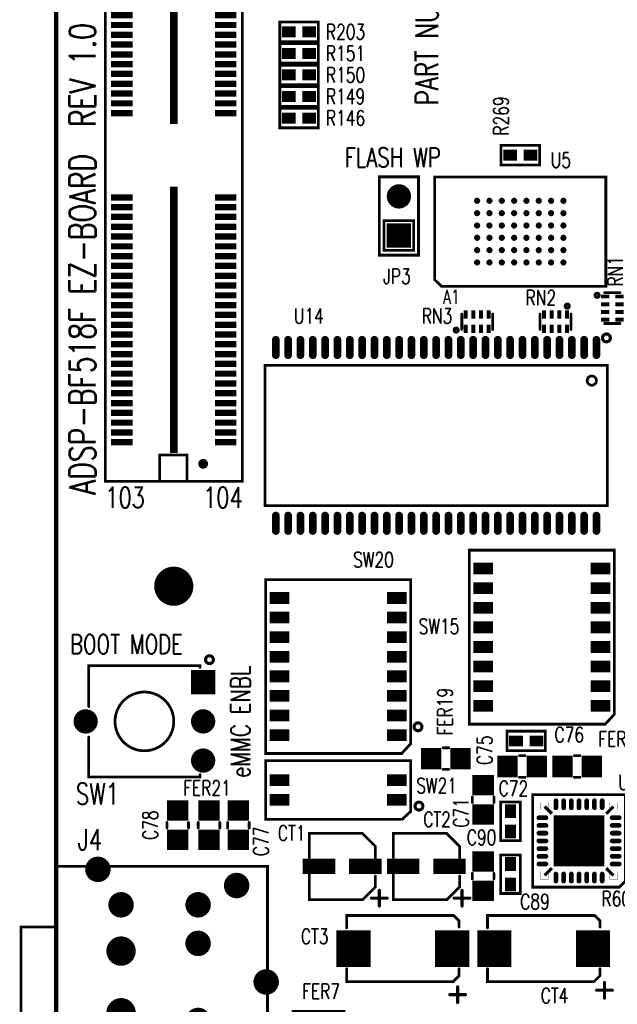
# Model space of a CAD drawing. Extents: x -3908 to 11948, y -2965 to 7442.
# Tile 4 of 42: x -294 to 1233, y 1133 to 3646. Entities that reach past the tile are written whole.
import ezdxf
from ezdxf.enums import TextEntityAlignment as Align

# ---------------------------------------------------------------- set-up
doc = ezdxf.new("R2010")
doc.units = 0
doc.header["$MEASUREMENT"] = 0
for name, pattern in [('TRMIDX_29', [2, 1, 1]), ('TRMIDX_30', [2, 1, 1]), ('TRMIDX_31', [2, 1, 1]), ('TRMIDX_32', [2, 1, 1])]:
    doc.linetypes.add(name, pattern=pattern)
doc.layers.get('0').update_dxf_attribs({"linetype": 'CONTINUOUS'})
for name, color, linetype in [('2D_LINE_26', 7, 'CONTINUOUS'), ('BOARD_OUTLINE_00', 7, 'CONTINUOUS'), ('PADS_TOP', 9, 'CONTINUOUS'), ('PADS_XR_27', 7, 'CONTINUOUS'), ('PART_NAME_01', 7, 'CONTINUOUS'), ('PART_TOP_2DLINE_00', 7, 'CONTINUOUS'), ('PART_TOP_2DLINE_01', 7, 'CONTINUOUS'), ('PART_TOP_COPPER_01', 7, 'CONTINUOUS'), ('TEXT_26', 7, 'CONTINUOUS')]:
    doc.layers.add(name, color=color, linetype=linetype)
doc.styles.add('W5', font='simplex', dxfattribs={"width": 0.75})
doc.styles.add('W7', font='simplex', dxfattribs={"width": 0.75})
doc.styles.add('W8', font='simplex', dxfattribs={"width": 0.75})

# ---------------------------------------------------------------- blocks, each defined once
blk = doc.blocks.new('BOARD_167')
at = {"layer": 'BOARD_OUTLINE_00', "const_width": 11.1}
blk.add_lwpolyline([(0, 165), (0, 7495), (5000, 7495), (5000, 165)], close=True, dxfattribs=at)
blk = doc.blocks.new('SMOOTH_8')
at = {"const_width": 4}
blk.add_lwpolyline([(-2, 0, 1), (2, 0, 1)], format="xyb", close=True, dxfattribs=at)
blk = doc.blocks.new('DRAWING_231')
at = {"layer": '2D_LINE_26', "const_width": 8}
for points in [[(0, 0), (-20, 0)], [(0, 0), (0, 20)], [(0, 0), (0, -20)], [(0, 0), (20, 0)]]:
    blk.add_lwpolyline(points, dxfattribs=at)
at = {"layer": '2D_LINE_26'}
for p in [(-20, 0), (0, 20), (0, 0), (0, 0), (0, 0), (0, 0), (20, 0), (0, -20)]:
    blk.add_blockref('SMOOTH_8', p, dxfattribs=at)
blk = doc.blocks.new('DRAWING_236')
at = {"layer": '2D_LINE_26', "const_width": 8}
blk.add_lwpolyline([(10, 0, 1), (-10, 0, 1)], format="xyb", close=True, dxfattribs=at)
blk = doc.blocks.new('DRAWING_246')
at = {"layer": '2D_LINE_26', "const_width": 8}
blk.add_lwpolyline([(10, 0, 1), (-10, 0, 1)], format="xyb", close=True, dxfattribs=at)
blk = doc.blocks.new('DRAWING_252')
at = {"layer": '2D_LINE_26', "const_width": 8}
blk.add_lwpolyline([(10, 0, 1), (-10, 0, 1)], format="xyb", close=True, dxfattribs=at)
blk = doc.blocks.new('DRAWING_254')
at = {"layer": '2D_LINE_26', "const_width": 8}
for points in [[(0, 0), (-20, 0)], [(0, 0), (0, 20)], [(0, 0), (0, -20)], [(0, 0), (20, 0)]]:
    blk.add_lwpolyline(points, dxfattribs=at)
at = {"layer": '2D_LINE_26'}
for p in [(-20, 0), (0, 20), (0, 0), (0, 0), (0, 0), (0, 0), (20, 0), (0, -20)]:
    blk.add_blockref('SMOOTH_8', p, dxfattribs=at)
blk = doc.blocks.new('DRAWING_255')
at = {"layer": '2D_LINE_26', "const_width": 8}
for points in [[(0, 0), (-20, 0)], [(0, 0), (0, 20)], [(0, 0), (0, -20)], [(0, 0), (20, 0)]]:
    blk.add_lwpolyline(points, dxfattribs=at)
at = {"layer": '2D_LINE_26'}
for p in [(-20, 0), (0, 20), (0, 0), (0, 0), (0, 0), (0, 0), (20, 0), (0, -20)]:
    blk.add_blockref('SMOOTH_8', p, dxfattribs=at)
blk = doc.blocks.new('DRAWING_256')
at = {"layer": '2D_LINE_26', "const_width": 8}
for points in [[(0, 0), (-20, 0)], [(0, 0), (0, 20)], [(0, 0), (0, -20)], [(0, 0), (20, 0)]]:
    blk.add_lwpolyline(points, dxfattribs=at)
at = {"layer": '2D_LINE_26'}
for p in [(-20, 0), (0, 20), (0, 0), (0, 0), (0, 0), (0, 0), (20, 0), (0, -20)]:
    blk.add_blockref('SMOOTH_8', p, dxfattribs=at)
blk = doc.blocks.new('DRAWING_426')
at = {"layer": '2D_LINE_26', "const_width": 8}
blk.add_lwpolyline([(-5, 0, 1), (5, 0, 1)], format="xyb", close=True, dxfattribs=at)
blk = doc.blocks.new('DRAWING_427')
at = {"layer": '2D_LINE_26', "const_width": 8}
blk.add_lwpolyline([(-5, 0, 1), (5, 0, 1)], format="xyb", close=True, dxfattribs=at)
blk = doc.blocks.new('DRAWING_428')
at = {"layer": '2D_LINE_26', "const_width": 8}
blk.add_lwpolyline([(-5, 0, 1), (5, 0, 1)], format="xyb", close=True, dxfattribs=at)
blk = doc.blocks.new('DRAWING_467')
at = {"layer": '2D_LINE_26', "const_width": 8}
blk.add_lwpolyline([(10, 0, 1), (-10, 0, 1)], format="xyb", close=True, dxfattribs=at)
blk = doc.blocks.new('PAD_6')
at = {"const_width": 50}
blk.add_lwpolyline([(0, -25, 1), (0, 25, 1)], format="xyb", close=True, dxfattribs=at)
blk = doc.blocks.new('STK_TOP_26')
at = {"layer": 'PADS_TOP'}
blk.add_blockref('PAD_6', (0, 0), dxfattribs=at)
blk = doc.blocks.new('SYM_TOP_10')
blk.add_blockref('STK_TOP_26', (0, 0))
blk = doc.blocks.new('PART_TOP_10')
blk.add_blockref('SYM_TOP_10', (0, 0))
blk = doc.blocks.new('SMOOTH_7')
at = {"const_width": 3.5}
blk.add_lwpolyline([(-1.75, 0, 1), (1.75, 0, 1)], format="xyb", close=True, dxfattribs=at)
blk = doc.blocks.new('PART_BODY_TOP_314')
at = {"layer": 'PART_TOP_2DLINE_01', "const_width": 7}
for points in [[(-22, 85), (-51, 85), (-84.5, 51.5), (-84.5, -84), (-23, -84)], [(21, -84), (85, -84), (85, 52.5), (52.5, 85), (25, 85)]]:
    blk.add_lwpolyline(points, dxfattribs=at)
at = {"layer": 'PART_TOP_2DLINE_01'}
for p in [(-51, 85), (-22, 85), (25, 85), (52.5, 85), (-84.5, 51.5), (85, 52.5), (-84.5, -84), (-23, -84), (21, -84), (85, -84)]:
    blk.add_blockref('SMOOTH_7', p, dxfattribs=at)
blk = doc.blocks.new('PAD_22')
at = {"const_width": 39}
blk.add_lwpolyline([(-41.5, 0), (41.5, 0)], dxfattribs=at)
blk = doc.blocks.new('STK_TOP_59')
at = {"layer": 'PADS_TOP', "rotation": 90}
blk.add_blockref('PAD_22', (0, 0), dxfattribs=at)
blk = doc.blocks.new('SYM_TOP_40')
for name, p in [('STK_TOP_59', (0, 59.1)), ('PART_BODY_TOP_314', (0, 0)), ('STK_TOP_59', (0, -59.1))]:
    blk.add_blockref(name, p)
blk = doc.blocks.new('PART_TOP_20')
blk.add_blockref('SYM_TOP_40', (0, 0))
at = {"layer": 'PART_NAME_01', "style": 'W5', "width": 0.75}
blk.add_text('CT1', height=38.5, rotation=90, dxfattribs=at).set_placement((-85, -128.8), align=Align.MIDDLE_CENTER)
blk = doc.blocks.new('PART_TOP_21')
blk.add_blockref('SYM_TOP_40', (0, 0))
at = {"layer": 'PART_NAME_01', "style": 'W5', "width": 0.75}
blk.add_text('CT2', height=38.5, rotation=90, dxfattribs=at).set_placement((-120, 27.5), align=Align.MIDDLE_CENTER)
blk = doc.blocks.new('PART_BODY_TOP_319')
at = {"layer": 'PART_TOP_2DLINE_00', "const_width": 7}
for points in [[(-55.1, 143.7), (-70.9, 143.7), (-84.6, 129.9), (-84.6, -143.7), (-53.1, -143.7)], [(51.2, -143.7), (84.6, -143.7), (84.6, 128), (68.9, 143.7), (51.2, 143.7)]]:
    blk.add_lwpolyline(points, dxfattribs=at)
at = {"layer": 'PART_TOP_2DLINE_00'}
for p in [(-84.6, 129.9), (-70.9, 143.7), (-55.1, 143.7), (51.2, 143.7), (68.9, 143.7), (84.6, 128), (-84.6, -143.7), (-53.1, -143.7), (51.2, -143.7), (84.6, -143.7)]:
    blk.add_blockref('SMOOTH_7', p, dxfattribs=at)
blk = doc.blocks.new('PAD_24')
at = {"const_width": 87}
blk.add_lwpolyline([(-47, 0), (47, 0)], dxfattribs=at)
blk = doc.blocks.new('STK_TOP_64')
at = {"layer": 'PADS_TOP'}
blk.add_blockref('PAD_24', (0, 0), dxfattribs=at)
blk = doc.blocks.new('SYM_TOP_45')
for name, p in [('STK_TOP_64', (0, 126)), ('PART_BODY_TOP_319', (0, 0)), ('STK_TOP_64', (0, -126))]:
    blk.add_blockref(name, p)
blk = doc.blocks.new('PART_TOP_22')
blk.add_blockref('SYM_TOP_45', (0, 0))
at = {"layer": 'PART_NAME_01', "style": 'W5', "width": 0.75}
blk.add_text('CT3', height=38.5, rotation=90, dxfattribs=at).set_placement((-31.2, -225), align=Align.MIDDLE_CENTER)
blk = doc.blocks.new('PART_TOP_23')
blk.add_blockref('SYM_TOP_45', (0, 0))
at = {"layer": 'PART_NAME_01', "style": 'W5', "width": 0.75}
blk.add_text('CT4', height=38.5, rotation=90, dxfattribs=at).set_placement((120, 27.5), align=Align.MIDDLE_CENTER)
blk = doc.blocks.new('PART_BODY_TOP_320')
at = {"layer": 'PART_TOP_2DLINE_01', "const_width": 7}
for points in [[(-50, 50), (150, 50), (150, -50), (-50, -50)], [(-38, 38), (38, 38), (38, -38), (-38, -38)]]:
    blk.add_lwpolyline(points, close=True, dxfattribs=at)
at = {"layer": 'PART_TOP_2DLINE_01'}
for p in [(-50, 50), (150, 50), (-38, 38), (38, 38), (-50, -50), (-38, -38), (38, -38), (150, -50)]:
    blk.add_blockref('SMOOTH_7', p, dxfattribs=at)
blk = doc.blocks.new('PAD_26')
at = {"const_width": 62}
blk.add_lwpolyline([(-31, 0), (31, 0)], dxfattribs=at)
blk = doc.blocks.new('STK_TOP_43')
at = {"layer": 'PADS_TOP'}
blk.add_blockref('PAD_26', (0, 0), dxfattribs=at)
blk = doc.blocks.new('PAD_25')
at = {"const_width": 31}
blk.add_lwpolyline([(0, -15.5, 1), (0, 15.5, 1)], format="xyb", close=True, dxfattribs=at)
blk = doc.blocks.new('STK_TOP_42')
at = {"layer": 'PADS_TOP'}
blk.add_blockref('PAD_25', (0, 0), dxfattribs=at)
blk = doc.blocks.new('SYM_TOP_46')
for name, p in [('PART_BODY_TOP_320', (0, 0)), ('STK_TOP_43', (0, 0)), ('STK_TOP_42', (100, 0))]:
    blk.add_blockref(name, p)
blk = doc.blocks.new('PART_TOP_32')
blk.add_blockref('SYM_TOP_46', (0, 0))
at = {"layer": 'PART_NAME_01', "style": 'W5', "width": 0.75}
blk.add_text('JP3', height=38.5, rotation=270, dxfattribs=at).set_placement((-103.8, 5), align=Align.MIDDLE_CENTER)
blk = doc.blocks.new('PART_BODY_TOP_279')
at = {"layer": 'PART_TOP_2DLINE_00', "const_width": 7}
for points in [[(-833, 175), (832, 175), (832, -175), (-833, -175)], [(-755, 110), (-833, 110), (-833, 40), (-755, 40)], [(832, 34), (765, 34), (765, -36), (832, -36)]]:
    blk.add_lwpolyline(points, close=True, dxfattribs=at)
blk.add_lwpolyline([(-735, -185), (-745, -205), (-725, -205), (-735, -185)], dxfattribs=at)
at = {"layer": 'PART_TOP_2DLINE_00'}
for p in [(-833, 175), (832, 175), (-833, 110), (-755, 110), (-833, 40), (-755, 40), (765, 34), (832, 34), (765, -36), (832, -36), (-833, -175), (832, -175), (-735, -185), (-735, -185), (-745, -205), (-725, -205)]:
    blk.add_blockref('SMOOTH_7', p, dxfattribs=at)
blk = doc.blocks.new('PAD_37')
at = {"const_width": 16}
blk.add_lwpolyline([(-27.5, 0), (27.5, 0)], dxfattribs=at)
blk = doc.blocks.new('STK_TOP_8')
at = {"layer": 'PADS_TOP', "rotation": 90}
blk.add_blockref('PAD_37', (0, 0), dxfattribs=at)
blk = doc.blocks.new('PAD_39')
at = {"const_width": 20}
blk.add_lwpolyline([(-340, 0), (340, 0)], dxfattribs=at)
blk = doc.blocks.new('STK_TOP_9')
at = {"layer": 'PADS_TOP'}
blk.add_blockref('PAD_39', (0, 0), dxfattribs=at)
blk = doc.blocks.new('PAD_40')
at = {"const_width": 12.5}
blk.add_lwpolyline([(0, -6.25, 1), (0, 6.25, 1)], format="xyb", close=True, dxfattribs=at)
blk = doc.blocks.new('STK_TOP_10')
at = {"layer": 'PADS_TOP'}
blk.add_blockref('PAD_40', (0, 0), dxfattribs=at)
blk = doc.blocks.new('SYM_TOP_5')
for name, p in [('PART_BODY_TOP_279', (0, 0)), ('STK_TOP_8', (-732.5, 132.5)), ('STK_TOP_8', (-707.5, 132.5)), ('STK_TOP_8', (-682.5, 132.5)), ('STK_TOP_8', (-657.5, 132.5)), ('STK_TOP_8', (-632.5, 132.5)), ('STK_TOP_8', (-607.5, 132.5)), ('STK_TOP_8', (-582.5, 132.5)), ('STK_TOP_8', (-557.5, 132.5)), ('STK_TOP_8', (-532.5, 132.5)), ('STK_TOP_8', (-507.5, 132.5)), ('STK_TOP_8', (-482.5, 132.5)), ('STK_TOP_8', (-457.5, 132.5)), ('STK_TOP_8', (-432.5, 132.5)), ('STK_TOP_8', (-407.5, 132.5)), ('STK_TOP_8', (-382.5, 132.5)), ('STK_TOP_8', (-357.5, 132.5)), ('STK_TOP_8', (-332.5, 132.5)), ('STK_TOP_8', (-307.5, 132.5)), ('STK_TOP_8', (-282.5, 132.5)), ('STK_TOP_8', (-257.5, 132.5)), ('STK_TOP_8', (-232.5, 132.5)), ('STK_TOP_8', (-207.5, 132.5)), ('STK_TOP_8', (-182.5, 132.5)), ('STK_TOP_8', (-157.5, 132.5)), ('STK_TOP_8', (-132.5, 132.5)), ('STK_TOP_8', (-107.5, 132.5)), ('STK_TOP_8', (107.5, 132.5)), ('STK_TOP_8', (132.5, 132.5)), ('STK_TOP_8', (157.5, 132.5)), ('STK_TOP_8', (182.5, 132.5)), ('STK_TOP_8', (207.5, 132.5)), ('STK_TOP_8', (232.5, 132.5)), ('STK_TOP_8', (257.5, 132.5)), ('STK_TOP_8', (282.5, 132.5)), ('STK_TOP_8', (307.5, 132.5)), ('STK_TOP_8', (332.5, 132.5)), ('STK_TOP_8', (357.5, 132.5)), ('STK_TOP_8', (382.5, 132.5)), ('STK_TOP_8', (407.5, 132.5)), ('STK_TOP_8', (432.5, 132.5)), ('STK_TOP_8', (457.5, 132.5)), ('STK_TOP_8', (482.5, 132.5)), ('STK_TOP_8', (507.5, 132.5)), ('STK_TOP_8', (532.5, 132.5)), ('STK_TOP_8', (557.5, 132.5)), ('STK_TOP_8', (582.5, 132.5)), ('STK_TOP_8', (607.5, 132.5)), ('STK_TOP_8', (632.5, 132.5)), ('STK_TOP_8', (657.5, 132.5)), ('STK_TOP_8', (682.5, 132.5)), ('STK_TOP_8', (707.5, 132.5)), ('STK_TOP_8', (732.5, 132.5)), ('STK_TOP_10', (-787.5, 75)), ('STK_TOP_10', (787.5, 75)), ('STK_TOP_9', (-420, 0)), ('STK_TOP_9', (420, 0)), ('STK_TOP_8', (-732.5, -132.5)), ('STK_TOP_8', (-707.5, -132.5)), ('STK_TOP_8', (-682.5, -132.5)), ('STK_TOP_8', (-657.5, -132.5)), ('STK_TOP_8', (-632.5, -132.5)), ('STK_TOP_8', (-607.5, -132.5)), ('STK_TOP_8', (-582.5, -132.5)), ('STK_TOP_8', (-557.5, -132.5)), ('STK_TOP_8', (-532.5, -132.5)), ('STK_TOP_8', (-507.5, -132.5)), ('STK_TOP_8', (-482.5, -132.5)), ('STK_TOP_8', (-457.5, -132.5)), ('STK_TOP_8', (-432.5, -132.5)), ('STK_TOP_8', (-407.5, -132.5)), ('STK_TOP_8', (-382.5, -132.5)), ('STK_TOP_8', (-357.5, -132.5)), ('STK_TOP_8', (-332.5, -132.5)), ('STK_TOP_8', (-307.5, -132.5)), ('STK_TOP_8', (-282.5, -132.5)), ('STK_TOP_8', (-257.5, -132.5)), ('STK_TOP_8', (-232.5, -132.5)), ('STK_TOP_8', (-207.5, -132.5)), ('STK_TOP_8', (-182.5, -132.5)), ('STK_TOP_8', (-157.5, -132.5)), ('STK_TOP_8', (-132.5, -132.5)), ('STK_TOP_8', (-107.5, -132.5)), ('STK_TOP_8', (107.5, -132.5)), ('STK_TOP_8', (132.5, -132.5)), ('STK_TOP_8', (157.5, -132.5)), ('STK_TOP_8', (182.5, -132.5)), ('STK_TOP_8', (207.5, -132.5)), ('STK_TOP_8', (232.5, -132.5)), ('STK_TOP_8', (257.5, -132.5)), ('STK_TOP_8', (282.5, -132.5)), ('STK_TOP_8', (307.5, -132.5)), ('STK_TOP_8', (332.5, -132.5)), ('STK_TOP_8', (357.5, -132.5)), ('STK_TOP_8', (382.5, -132.5)), ('STK_TOP_8', (407.5, -132.5)), ('STK_TOP_8', (432.5, -132.5)), ('STK_TOP_8', (457.5, -132.5)), ('STK_TOP_8', (482.5, -132.5)), ('STK_TOP_8', (507.5, -132.5)), ('STK_TOP_8', (532.5, -132.5)), ('STK_TOP_8', (557.5, -132.5)), ('STK_TOP_8', (582.5, -132.5)), ('STK_TOP_8', (607.5, -132.5)), ('STK_TOP_8', (632.5, -132.5)), ('STK_TOP_8', (657.5, -132.5)), ('STK_TOP_8', (682.5, -132.5)), ('STK_TOP_8', (707.5, -132.5)), ('STK_TOP_8', (732.5, -132.5))]:
    blk.add_blockref(name, p)
blk = doc.blocks.new('PART_TOP_36')
blk.add_blockref('SYM_TOP_5', (0, 0))
at = {"layer": 'PART_NAME_01', "style": 'W7', "width": 0.75}
blk.add_text('J1', height=53.9, rotation=90, dxfattribs=at).set_placement((-847.5, 206.25))
blk = doc.blocks.new('PART_BODY_TOP_281')
at = {"layer": 'PART_TOP_2DLINE_01', "const_width": 7}
blk.add_lwpolyline([(0, 295.3), (539.4, 295.3), (539.4, -295.3), (0, -295.3)], close=True, dxfattribs=at)
blk.add_lwpolyline([(0, 140), (-90, 140), (-90, -140), (0, -140)], dxfattribs=at)
at = {"layer": 'PART_TOP_2DLINE_01'}
for p in [(0, 295.3), (539.4, 295.3), (-90, 140), (0, 140), (-90, -140), (0, -140), (0, -295.3), (539.4, -295.3)]:
    blk.add_blockref('SMOOTH_7', p, dxfattribs=at)
blk = doc.blocks.new('PAD_47')
at = {"const_width": 32.5}
blk.add_lwpolyline([(0, -16.25, 1), (0, 16.25, 1)], format="xyb", close=True, dxfattribs=at)
blk = doc.blocks.new('STK_TOP_18')
at = {"layer": 'PADS_TOP'}
blk.add_blockref('PAD_47', (0, 0), dxfattribs=at)
blk = doc.blocks.new('PAD_29')
at = {"const_width": 37.5}
blk.add_lwpolyline([(0, -18.75, 1), (0, 18.75, 1)], format="xyb", close=True, dxfattribs=at)
blk = doc.blocks.new('STK_TOP_19')
at = {"layer": 'PADS_TOP'}
blk.add_blockref('PAD_29', (0, 0), dxfattribs=at)
blk = doc.blocks.new('SYM_TOP_7')
for name, p in [('STK_TOP_18', (106.3, 287.4)), ('PART_BODY_TOP_281', (0, 0)), ('STK_TOP_18', (460.6, 246.1)), ('STK_TOP_18', (165.4, 196.9)), ('STK_TOP_18', (362.2, 196.9)), ('STK_TOP_18', (362.2, 98.4)), ('STK_TOP_19', (165.4, 78.7)), ('STK_TOP_18', (536, 0)), ('STK_TOP_19', (165.4, -78.7)), ('STK_TOP_18', (362.2, -98.4)), ('STK_TOP_18', (165.4, -196.9)), ('STK_TOP_18', (362.2, -196.9)), ('STK_TOP_18', (460.6, -246.1)), ('STK_TOP_18', (106.3, -287.4))]:
    blk.add_blockref(name, p)
blk = doc.blocks.new('PART_TOP_41')
blk.add_blockref('SYM_TOP_7', (0, 0))
at = {"layer": 'PART_NAME_01', "style": 'W7', "width": 0.75}
blk.add_text('J4', height=53.9, dxfattribs=at).set_placement((55, 336.25))
blk = doc.blocks.new('PART_BODY_TOP_345')
at = {"layer": 'PART_TOP_2DLINE_01', "const_width": 7}
blk.add_lwpolyline([(-437, -179.1), (437, -179.1), (437, 179.1), (-437, 179.1)], close=True, dxfattribs=at)
blk.add_lwpolyline([(-385.8, -139.8, 1), (-409.4, -139.8, 1)], format="xyb", close=True, dxfattribs=at)
at = {"layer": 'PART_TOP_2DLINE_01'}
for p in [(-437, 179.1), (437, 179.1), (-437, -179.1), (437, -179.1)]:
    blk.add_blockref('SMOOTH_7', p, dxfattribs=at)
blk = doc.blocks.new('PAD_67')
at = {"const_width": 9.84}
blk.add_lwpolyline([(-19.7, -4.9), (19.7, -4.9, 1), (19.7, 4.9), (-19.7, 4.9, 1)], format="xyb", close=True, dxfattribs=at)
blk = doc.blocks.new('STK_TOP_101')
at = {"layer": 'PADS_TOP', "rotation": 90}
blk.add_blockref('PAD_67', (0, 0), dxfattribs=at)
at = {"layer": 'PADS_XR_27', "rotation": 90}
blk.add_blockref('PAD_67', (0, 0), dxfattribs=at)
blk = doc.blocks.new('SYM_TOP_71')
for name, p in [('STK_TOP_101', (-409.4, 224.4)), ('STK_TOP_101', (-378, 224.4)), ('STK_TOP_101', (-346.5, 224.4)), ('STK_TOP_101', (-315, 224.4)), ('STK_TOP_101', (-283.5, 224.4)), ('STK_TOP_101', (-252, 224.4)), ('STK_TOP_101', (-220.5, 224.4)), ('STK_TOP_101', (-189, 224.4)), ('STK_TOP_101', (-157.5, 224.4)), ('STK_TOP_101', (-126, 224.4)), ('STK_TOP_101', (-94.5, 224.4)), ('STK_TOP_101', (-63, 224.4)), ('STK_TOP_101', (-31.5, 224.4)), ('STK_TOP_101', (0, 224.4)), ('STK_TOP_101', (31.5, 224.4)), ('STK_TOP_101', (63, 224.4)), ('STK_TOP_101', (94.5, 224.4)), ('STK_TOP_101', (126, 224.4)), ('STK_TOP_101', (157.5, 224.4)), ('STK_TOP_101', (189, 224.4)), ('STK_TOP_101', (220.5, 224.4)), ('STK_TOP_101', (252, 224.4)), ('STK_TOP_101', (283.5, 224.4)), ('STK_TOP_101', (315, 224.4)), ('STK_TOP_101', (346.5, 224.4)), ('STK_TOP_101', (378, 224.4)), ('STK_TOP_101', (409.4, 224.4)), ('PART_BODY_TOP_345', (0, 0)), ('STK_TOP_101', (-409.4, -224.4)), ('STK_TOP_101', (-378, -224.4)), ('STK_TOP_101', (-346.5, -224.4)), ('STK_TOP_101', (-315, -224.4)), ('STK_TOP_101', (-283.5, -224.4)), ('STK_TOP_101', (-252, -224.4)), ('STK_TOP_101', (-220.5, -224.4)), ('STK_TOP_101', (-189, -224.4)), ('STK_TOP_101', (-157.5, -224.4)), ('STK_TOP_101', (-126, -224.4)), ('STK_TOP_101', (-94.5, -224.4)), ('STK_TOP_101', (-63, -224.4)), ('STK_TOP_101', (-31.5, -224.4)), ('STK_TOP_101', (0, -224.4)), ('STK_TOP_101', (31.5, -224.4)), ('STK_TOP_101', (63, -224.4)), ('STK_TOP_101', (94.5, -224.4)), ('STK_TOP_101', (126, -224.4)), ('STK_TOP_101', (157.5, -224.4)), ('STK_TOP_101', (189, -224.4)), ('STK_TOP_101', (220.5, -224.4)), ('STK_TOP_101', (252, -224.4)), ('STK_TOP_101', (283.5, -224.4)), ('STK_TOP_101', (315, -224.4)), ('STK_TOP_101', (346.5, -224.4)), ('STK_TOP_101', (378, -224.4)), ('STK_TOP_101', (409.4, -224.4))]:
    blk.add_blockref(name, p)
blk = doc.blocks.new('PART_TOP_60')
blk.add_blockref('SYM_TOP_71', (0, 0))
at = {"layer": 'PART_NAME_01', "style": 'W5', "width": 0.75}
blk.add_text('U14', height=38.5, rotation=180, dxfattribs=at).set_placement((325, -305), align=Align.MIDDLE_CENTER)
blk = doc.blocks.new('PART_BODY_TOP_385')
at = {"layer": 'PART_TOP_2DLINE_00', "const_width": 7}
blk.add_lwpolyline([(-139.8, -218.5), (-139.8, 200.8), (-122.8, 218.5), (139.8, 218.5), (139.8, -218.5)], close=True, dxfattribs=at)
at = {"layer": 'PART_TOP_2DLINE_00'}
for p in [(-139.8, 200.8), (-122.8, 218.5), (139.8, 218.5), (-139.8, -218.5), (139.8, -218.5)]:
    blk.add_blockref('SMOOTH_7', p, dxfattribs=at)
blk = doc.blocks.new('PAD_16')
blk.add_lwpolyline([(0, 0, 1), (0, 0, 1)], format="xyb", close=True)
blk = doc.blocks.new('STK_TOP_141')
at = {"layer": 'PADS_TOP'}
blk.add_blockref('PAD_16', (0, 0), dxfattribs=at)
blk = doc.blocks.new('PAD_97')
at = {"const_width": 7.87}
blk.add_lwpolyline([(0, -3.9, 1), (0, 3.9, 1)], format="xyb", close=True, dxfattribs=at)
blk = doc.blocks.new('STK_TOP_139')
at = {"layer": 'PADS_TOP'}
blk.add_blockref('PAD_97', (0, 0), dxfattribs=at)
blk = doc.blocks.new('SYM_TOP_111')
for name, p in [('PART_BODY_TOP_385', (0, 0)), ('STK_TOP_141', (-110.2, 173.2)), ('STK_TOP_141', (-78.7, 173.2)), ('STK_TOP_141', (78.7, 173.2)), ('STK_TOP_141', (110.2, 173.2)), ('STK_TOP_141', (-110.2, 141.7)), ('STK_TOP_141', (78.7, 141.7)), ('STK_TOP_141', (110.2, 141.7)), ('STK_TOP_139', (-78.7, 110.2)), ('STK_TOP_139', (-47.2, 110.2)), ('STK_TOP_139', (-15.7, 110.2)), ('STK_TOP_139', (15.7, 110.2)), ('STK_TOP_139', (47.2, 110.2)), ('STK_TOP_139', (78.7, 110.2)), ('STK_TOP_139', (-78.7, 78.7)), ('STK_TOP_139', (-47.2, 78.7)), ('STK_TOP_139', (-15.7, 78.7)), ('STK_TOP_139', (15.7, 78.7)), ('STK_TOP_139', (47.2, 78.7)), ('STK_TOP_139', (78.7, 78.7)), ('STK_TOP_139', (-78.7, 47.2)), ('STK_TOP_139', (-47.2, 47.2)), ('STK_TOP_139', (-15.7, 47.2)), ('STK_TOP_139', (15.7, 47.2)), ('STK_TOP_139', (47.2, 47.2)), ('STK_TOP_139', (78.7, 47.2)), ('STK_TOP_139', (-78.7, 15.7)), ('STK_TOP_139', (-47.2, 15.7)), ('STK_TOP_139', (-15.7, 15.7)), ('STK_TOP_139', (15.7, 15.7)), ('STK_TOP_139', (47.2, 15.7)), ('STK_TOP_139', (78.7, 15.7)), ('STK_TOP_139', (-78.7, -15.7)), ('STK_TOP_139', (-47.2, -15.7)), ('STK_TOP_139', (-15.7, -15.7)), ('STK_TOP_139', (15.7, -15.7)), ('STK_TOP_139', (47.2, -15.7)), ('STK_TOP_139', (78.7, -15.7)), ('STK_TOP_139', (-78.7, -47.2)), ('STK_TOP_139', (-47.2, -47.2)), ('STK_TOP_139', (-15.7, -47.2)), ('STK_TOP_139', (15.7, -47.2)), ('STK_TOP_139', (47.2, -47.2)), ('STK_TOP_139', (78.7, -47.2)), ('STK_TOP_139', (-78.7, -78.7)), ('STK_TOP_139', (-47.2, -78.7)), ('STK_TOP_139', (-15.7, -78.7)), ('STK_TOP_139', (15.7, -78.7)), ('STK_TOP_139', (47.2, -78.7)), ('STK_TOP_139', (78.7, -78.7)), ('STK_TOP_139', (-78.7, -110.2)), ('STK_TOP_139', (-47.2, -110.2)), ('STK_TOP_139', (-15.7, -110.2)), ('STK_TOP_139', (15.7, -110.2)), ('STK_TOP_139', (47.2, -110.2)), ('STK_TOP_139', (78.7, -110.2)), ('STK_TOP_141', (-110.2, -141.7)), ('STK_TOP_141', (-78.7, -141.7)), ('STK_TOP_141', (78.7, -141.7)), ('STK_TOP_141', (110.2, -141.7)), ('STK_TOP_141', (-110.2, -173.2)), ('STK_TOP_141', (-78.7, -173.2)), ('STK_TOP_141', (78.7, -173.2)), ('STK_TOP_141', (110.2, -173.2))]:
    blk.add_blockref(name, p)
blk = doc.blocks.new('PART_TOP_107')
blk.add_blockref('SYM_TOP_111', (0, 0))
at = {"layer": 'PART_NAME_01', "style": 'W5', "width": 0.75}
blk.add_text('U5', height=38.5, rotation=270, dxfattribs=at).set_placement((182.5, -103.7), align=Align.MIDDLE_CENTER)
blk = doc.blocks.new('PART_BODY_TOP_393')
at = {"layer": 'PART_TOP_2DLINE_01', "const_width": 7}
blk.add_lwpolyline([(-75, 185), (75, 185), (75, -185), (-55, -185), (-75, -163)], close=True, dxfattribs=at)
at = {"layer": 'PART_TOP_2DLINE_01'}
for p in [(-75, 185), (75, 185), (-75, -163), (-55, -185), (75, -185)]:
    blk.add_blockref('SMOOTH_7', p, dxfattribs=at)
blk = doc.blocks.new('PAD_87')
at = {"const_width": 30}
blk.add_lwpolyline([(-25, 0), (25, 0)], dxfattribs=at)
blk = doc.blocks.new('STK_TOP_145')
at = {"layer": 'PADS_TOP', "rotation": 90}
blk.add_blockref('PAD_87', (0, 0), dxfattribs=at)
blk = doc.blocks.new('SYM_TOP_119')
for name, p in [('PART_BODY_TOP_393', (0, 0)), ('STK_TOP_145', (-25, 150)), ('STK_TOP_145', (25, 150)), ('STK_TOP_145', (-25, -150)), ('STK_TOP_145', (25, -150))]:
    blk.add_blockref(name, p)
blk = doc.blocks.new('PART_TOP_111')
blk.add_blockref('SYM_TOP_119', (0, 0))
at = {"layer": 'PART_NAME_01', "style": 'W5', "width": 0.75}
blk.add_text('SW21', height=38.5, rotation=270, dxfattribs=at).set_placement((11.25, -251.25), align=Align.MIDDLE_CENTER)
blk = doc.blocks.new('PART_BODY_TOP_405')
at = {"layer": 'PART_TOP_2DLINE_01', "const_width": 7}
blk.add_lwpolyline([(-49.2, 25), (49.2, 25), (49.2, -25), (-49.2, -25)], close=True, dxfattribs=at)
at = {"layer": 'PART_TOP_2DLINE_01'}
for p in [(-49.2, 25), (49.2, 25), (-49.2, -25), (49.2, -25)]:
    blk.add_blockref('SMOOTH_7', p, dxfattribs=at)
blk = doc.blocks.new('PAD_101')
at = {"const_width": 28}
blk.add_lwpolyline([(-17.5, 0), (17.5, 0)], dxfattribs=at)
blk = doc.blocks.new('STK_TOP_168')
at = {"layer": 'PADS_TOP'}
blk.add_blockref('PAD_101', (0, 0), dxfattribs=at)
at = {"layer": 'PADS_XR_27'}
blk.add_blockref('PAD_101', (0, 0), dxfattribs=at)
blk = doc.blocks.new('SYM_TOP_131')
for name, p in [('PART_BODY_TOP_405', (0, 0)), ('STK_TOP_168', (-26, 0)), ('STK_TOP_168', (26, 0))]:
    blk.add_blockref(name, p)
blk = doc.blocks.new('PART_TOP_178')
blk.add_blockref('SYM_TOP_131', (0, 0))
at = {"layer": 'PART_NAME_01', "style": 'W5', "width": 0.75}
blk.add_text('C72', height=38.5, rotation=270, dxfattribs=at).set_placement((83.8, -7.5), align=Align.MIDDLE_CENTER)
blk = doc.blocks.new('PART_TOP_181')
blk.add_blockref('SYM_TOP_131', (0, 0))
at = {"layer": 'PART_NAME_01', "style": 'W5', "width": 0.75}
blk.add_text('C76', height=38.5, rotation=180, dxfattribs=at).set_placement((-110, -16.25), align=Align.MIDDLE_CENTER)
blk = doc.blocks.new('PART_TOP_184')
blk.add_blockref('SYM_TOP_131', (0, 0))
at = {"layer": 'PART_NAME_01', "style": 'W5', "width": 0.75}
blk.add_text('C89', height=38.5, rotation=90, dxfattribs=at).set_placement((70, 62.5), align=Align.MIDDLE_CENTER)
blk = doc.blocks.new('PART_TOP_239')
blk.add_blockref('SYM_TOP_131', (0, 0))
at = {"layer": 'PART_NAME_01', "style": 'W5', "width": 0.75}
blk.add_text('R60', height=38.5, rotation=180, dxfattribs=at).set_placement((100, 42.5), align=Align.MIDDLE_CENTER)
blk = doc.blocks.new('PART_TOP_248')
blk.add_blockref('SYM_TOP_131', (0, 0))
at = {"layer": 'PART_NAME_01', "style": 'W5', "width": 0.75}
blk.add_text('R146', height=38.5, dxfattribs=at).set_placement((118.75, 0), align=Align.MIDDLE_CENTER)
blk = doc.blocks.new('PART_TOP_251')
blk.add_blockref('SYM_TOP_131', (0, 0))
at = {"layer": 'PART_NAME_01', "style": 'W5', "width": 0.75}
blk.add_text('R149', height=38.5, dxfattribs=at).set_placement((118.75, 0), align=Align.MIDDLE_CENTER)
blk = doc.blocks.new('PART_TOP_252')
blk.add_blockref('SYM_TOP_131', (0, 0))
at = {"layer": 'PART_NAME_01', "style": 'W5', "width": 0.75}
blk.add_text('R150', height=38.5, dxfattribs=at).set_placement((118.75, 0), align=Align.MIDDLE_CENTER)
blk = doc.blocks.new('PART_TOP_253')
blk.add_blockref('SYM_TOP_131', (0, 0))
at = {"layer": 'PART_NAME_01', "style": 'W5', "width": 0.75}
blk.add_text('R151', height=38.5, dxfattribs=at).set_placement((118.75, 0), align=Align.MIDDLE_CENTER)
blk = doc.blocks.new('PART_TOP_271')
blk.add_blockref('SYM_TOP_131', (0, 0))
at = {"layer": 'PART_NAME_01', "style": 'W5', "width": 0.75}
blk.add_text('R203', height=38.5, dxfattribs=at).set_placement((118.75, 0), align=Align.MIDDLE_CENTER)
blk = doc.blocks.new('PART_TOP_325')
blk.add_blockref('SYM_TOP_131', (0, 0))
at = {"layer": 'PART_NAME_01', "style": 'W5', "width": 0.75}
blk.add_text('R269', height=38.5, rotation=90, dxfattribs=at).set_placement((-30, 50))
blk = doc.blocks.new('PART_BODY_TOP_408')
at = {"layer": 'PART_TOP_2DLINE_01', "const_width": 7}
for points in [[(-39.4, 19.7), (-39.4, -19.7)], [(39.4, 19.7), (39.4, -19.7)]]:
    blk.add_lwpolyline(points, dxfattribs=at)
at = {"layer": 'PART_TOP_2DLINE_01'}
for p in [(-39.4, 19.7), (39.4, 19.7), (-39.4, -19.7), (39.4, -19.7)]:
    blk.add_blockref('SMOOTH_7', p, dxfattribs=at)
blk = doc.blocks.new('PAD_104')
at = {"const_width": 10}
blk.add_lwpolyline([(-10.5, 0), (10.5, 0)], dxfattribs=at)
blk = doc.blocks.new('STK_TOP_172')
at = {"layer": 'PADS_TOP', "rotation": 90}
blk.add_blockref('PAD_104', (0, 0), dxfattribs=at)
blk = doc.blocks.new('SYM_TOP_134')
for name, p in [('STK_TOP_172', (-29.5, 18.3)), ('STK_TOP_172', (-9.8, 18.3)), ('STK_TOP_172', (9.8, 18.3)), ('STK_TOP_172', (29.5, 18.3)), ('PART_BODY_TOP_408', (0, 0)), ('STK_TOP_172', (-29.5, -18.3)), ('STK_TOP_172', (-9.8, -18.3)), ('STK_TOP_172', (9.8, -18.3)), ('STK_TOP_172', (29.5, -18.3))]:
    blk.add_blockref(name, p)
blk = doc.blocks.new('PART_TOP_346')
blk.add_blockref('SYM_TOP_134', (0, 0))
at = {"layer": 'PART_NAME_01', "style": 'W5', "width": 0.75}
blk.add_text('RN1', height=38.5, rotation=180, dxfattribs=at).set_placement((-93.8, 7.5), align=Align.MIDDLE_CENTER)
blk = doc.blocks.new('PART_TOP_357')
blk.add_blockref('SYM_TOP_134', (0, 0))
at = {"layer": 'PART_NAME_01', "style": 'W5', "width": 0.75}
blk.add_text('RN2', height=38.5, rotation=180, dxfattribs=at).set_placement((37.5, -61.25), align=Align.MIDDLE_CENTER)
blk = doc.blocks.new('PART_TOP_360')
blk.add_blockref('SYM_TOP_134', (0, 0))
at = {"layer": 'PART_NAME_01', "style": 'W5', "width": 0.75}
blk.add_text('RN3', height=38.5, dxfattribs=at).set_placement((-102.5, 15), align=Align.MIDDLE_CENTER)
blk = doc.blocks.new('PART_BODY_TOP_436')
at = {"layer": 'PART_TOP_2DLINE_01', "const_width": 7}
blk.add_lwpolyline([(-65, 30), (65, 30), (65, -30), (-65, -30)], close=True, dxfattribs=at)
at = {"layer": 'PART_TOP_2DLINE_01'}
for p in [(-65, 30), (65, 30), (-65, -30), (65, -30)]:
    blk.add_blockref('SMOOTH_7', p, dxfattribs=at)
blk = doc.blocks.new('PAD_106')
at = {"const_width": 40}
blk.add_lwpolyline([(-21.5, 0), (21.5, 0)], dxfattribs=at)
blk = doc.blocks.new('STK_TOP_53')
at = {"layer": 'PADS_TOP'}
blk.add_blockref('PAD_106', (0, 0), dxfattribs=at)
blk = doc.blocks.new('SYM_TOP_142')
for name, p in [('PART_BODY_TOP_436', (0, 0)), ('STK_TOP_53', (-33.5, 0)), ('STK_TOP_53', (33.5, 0))]:
    blk.add_blockref(name, p)
blk = doc.blocks.new('PART_TOP_374')
blk.add_blockref('SYM_TOP_142', (0, 0))
at = {"layer": 'PART_NAME_01', "style": 'W5', "width": 0.75}
blk.add_text('FER7', height=38.5, rotation=180, dxfattribs=at).set_placement((-6.2, -81.2), align=Align.MIDDLE_CENTER)
blk = doc.blocks.new('PART_BODY_TOP_437')
at = {"layer": 'PART_TOP_2DLINE_01', "const_width": 7}
for points in [[(-7.1, 27.6), (7.1, 27.6)], [(-7.1, -27.6), (7.1, -27.6)]]:
    blk.add_lwpolyline(points, dxfattribs=at)
at = {"layer": 'PART_TOP_2DLINE_01'}
for p in [(-7.1, 27.6), (7.1, 27.6), (-7.1, -27.6), (7.1, -27.6)]:
    blk.add_blockref('SMOOTH_7', p, dxfattribs=at)
blk = doc.blocks.new('PAD_110')
at = {"const_width": 52}
blk.add_lwpolyline([(-27.5, 0), (27.5, 0)], dxfattribs=at)
blk = doc.blocks.new('STK_TOP_48')
at = {"layer": 'PADS_TOP', "rotation": 90}
blk.add_blockref('PAD_110', (0, 0), dxfattribs=at)
blk = doc.blocks.new('SYM_TOP_143')
for name, p in [('STK_TOP_48', (-37.4, 0)), ('STK_TOP_48', (37.4, 0)), ('PART_BODY_TOP_437', (0, 0))]:
    blk.add_blockref(name, p)
blk = doc.blocks.new('PART_TOP_413')
blk.add_blockref('SYM_TOP_143', (0, 0))
at = {"layer": 'PART_NAME_01', "style": 'W5', "width": 0.75}
blk.add_text('C71', height=38.5, dxfattribs=at).set_placement((-33.75, 56.25), align=Align.MIDDLE_CENTER)
blk = doc.blocks.new('PART_TOP_414')
blk.add_blockref('SYM_TOP_143', (0, 0))
at = {"layer": 'PART_NAME_01', "style": 'W5', "width": 0.75}
blk.add_text('C75', height=38.5, rotation=270, dxfattribs=at).set_placement((96.2, -41.2), align=Align.MIDDLE_CENTER)
blk = doc.blocks.new('PART_TOP_415')
blk.add_blockref('SYM_TOP_143', (0, 0))
at = {"layer": 'PART_NAME_01', "style": 'W5', "width": 0.75}
blk.add_text('C77', height=38.5, rotation=180, dxfattribs=at).set_placement((41.2, 57.5), align=Align.MIDDLE_CENTER)
blk = doc.blocks.new('PART_TOP_416')
blk.add_blockref('SYM_TOP_143', (0, 0))
at = {"layer": 'PART_NAME_01', "style": 'W5', "width": 0.75}
blk.add_text('C78', height=38.5, rotation=180, dxfattribs=at).set_placement((0, -70), align=Align.MIDDLE_CENTER)
blk = doc.blocks.new('PART_TOP_418')
blk.add_blockref('SYM_TOP_143', (0, 0))
at = {"layer": 'PART_NAME_01', "style": 'W5', "width": 0.75}
blk.add_text('C90', height=38.5, rotation=90, dxfattribs=at).set_placement((-98.75, -3.75), align=Align.MIDDLE_CENTER)
blk = doc.blocks.new('PART_TOP_527')
blk.add_blockref('SYM_TOP_143', (0, 0))
at = {"layer": 'PART_NAME_01', "style": 'W5', "width": 0.75}
blk.add_text('FER20', height=38.5, dxfattribs=at).set_placement((115, 70), align=Align.MIDDLE_CENTER)
blk = doc.blocks.new('PART_TOP_528')
blk.add_blockref('SYM_TOP_143', (0, 0))
at = {"layer": 'PART_NAME_01', "style": 'W5', "width": 0.75}
blk.add_text('FER19', height=38.5, rotation=270, dxfattribs=at).set_placement((2.5, -120), align=Align.MIDDLE_CENTER)
blk = doc.blocks.new('PART_TOP_529')
blk.add_blockref('SYM_TOP_143', (0, 0))
at = {"layer": 'PART_NAME_01', "style": 'W5', "width": 0.75}
blk.add_text('FER21', height=38.5, rotation=90, dxfattribs=at).set_placement((-95, -5), align=Align.MIDDLE_CENTER)
blk = doc.blocks.new('PART_BODY_TOP_462')
at = {"layer": 'PART_TOP_2DLINE_01', "const_width": 7}
for points in [[(-142, 136), (-142, 142), (142, 142), (142, 40)], [(142, -38), (142, -142), (-142, -142), (-142, -138)]]:
    blk.add_lwpolyline(points, dxfattribs=at)
blk.add_lwpolyline([(-75, 0, 1), (75, 0, 1)], format="xyb", close=True, dxfattribs=at)
at = {"layer": 'PART_TOP_2DLINE_01'}
for p in [(-142, 142), (-142, 136), (142, 142), (142, 40), (142, -38), (-142, -138), (-142, -142), (142, -142)]:
    blk.add_blockref('SMOOTH_7', p, dxfattribs=at)
blk = doc.blocks.new('STK_TOP_150')
at = {"layer": 'PADS_TOP'}
blk.add_blockref('PAD_26', (0, 0), dxfattribs=at)
blk = doc.blocks.new('STK_TOP_149')
at = {"layer": 'PADS_TOP'}
blk.add_blockref('PAD_25', (0, 0), dxfattribs=at)
blk = doc.blocks.new('SYM_TOP_145')
for name, p in [('STK_TOP_149', (-150, 100)), ('PART_BODY_TOP_462', (0, 0)), ('STK_TOP_149', (-150, 0)), ('STK_TOP_149', (150, 0)), ('STK_TOP_150', (-150, -100))]:
    blk.add_blockref(name, p)
blk = doc.blocks.new('PART_TOP_535')
blk.add_blockref('SYM_TOP_145', (0, 0))
at = {"layer": 'PART_NAME_01', "style": 'W7', "width": 0.75}
blk.add_text('SW1', height=53.9, rotation=180, dxfattribs=at).set_placement((120, 185), align=Align.MIDDLE_CENTER)
blk = doc.blocks.new('SMOOTH_0$3937007874')
at = {"const_width": 0.197}
blk.add_lwpolyline([(-0.1, 0, 1), (0.1, 0, 1)], format="xyb", close=True, dxfattribs=at)
blk = doc.blocks.new('PART_BODY_TOP_351')
at = {"layer": 'PART_TOP_2DLINE_01', "const_width": 7}
blk.add_lwpolyline([(-118.1, -118.1), (118.1, -118.1), (118.1, 118.1), (-103.1, 118.1), (-118.1, 103.1)], close=True, dxfattribs=at)
blk.add_lwpolyline([(-135, 60, 1), (-125, 60, 1)], format="xyb", close=True, dxfattribs=at)
at = {"layer": 'PART_TOP_COPPER_01', "linetype": 'TRMIDX_31', "const_width": 0.394}
blk.add_lwpolyline([(-98.4, 78.7), (-78.7, 78.7), (-78.7, 98.4), (-98.4, 98.4)], close=True, dxfattribs=at)
at = {"layer": 'PART_TOP_COPPER_01', "linetype": 'TRMIDX_29', "const_width": 0.394}
blk.add_lwpolyline([(78.7, 78.7), (98.4, 78.7), (98.4, 98.4), (78.7, 98.4)], close=True, dxfattribs=at)
at = {"layer": 'PART_TOP_COPPER_01', "linetype": 'TRMIDX_30', "const_width": 0.394}
blk.add_lwpolyline([(-98.4, -98.4), (-78.7, -98.4), (-78.7, -78.7), (-98.4, -78.7)], close=True, dxfattribs=at)
at = {"layer": 'PART_TOP_COPPER_01', "linetype": 'TRMIDX_32', "const_width": 0.394}
blk.add_lwpolyline([(78.7, -98.4), (98.4, -98.4), (98.4, -78.7), (78.7, -78.7)], close=True, dxfattribs=at)
at = {"layer": 'PART_TOP_2DLINE_01'}
for p in [(-118.1, 103.1), (-103.1, 118.1), (118.1, 118.1), (-118.1, -118.1), (118.1, -118.1)]:
    blk.add_blockref('SMOOTH_7', p, dxfattribs=at)
at = {"layer": 'PART_TOP_COPPER_01'}
for p in [(-98.4, 98.4), (-98.4, 78.7), (-78.7, 98.4), (-78.7, 78.7), (78.7, 98.4), (78.7, 78.7), (98.4, 98.4), (98.4, 78.7), (-98.4, -78.7), (-98.4, -98.4), (-78.7, -78.7), (-78.7, -98.4), (78.7, -78.7), (78.7, -98.4), (98.4, -78.7), (98.4, -98.4)]:
    blk.add_blockref('SMOOTH_0$3937007874', p, dxfattribs=at)
blk = doc.blocks.new('PAD_125')
at = {"const_width": 6}
blk.add_lwpolyline([(-9, -3), (9, -3, 1), (9, 3), (-9, 3, 1)], format="xyb", close=True, dxfattribs=at)
blk = doc.blocks.new('STK_TOP_107')
at = {"layer": 'PADS_TOP'}
blk.add_blockref('PAD_125', (0, 0), dxfattribs=at)
blk = doc.blocks.new('STK_TOP_106')
at = {"layer": 'PADS_TOP', "rotation": 90}
blk.add_blockref('PAD_125', (0, 0), dxfattribs=at)
blk = doc.blocks.new('PAD_127')
at = {"const_width": 130}
blk.add_lwpolyline([(-65, 0), (65, 0)], dxfattribs=at)
blk = doc.blocks.new('STK_TOP_108')
at = {"layer": 'PADS_TOP'}
blk.add_blockref('PAD_127', (0, 0), dxfattribs=at)
blk = doc.blocks.new('PAD_129')
at = {"const_width": 8}
blk.add_lwpolyline([(-13, 0), (13, 0)], dxfattribs=at)
blk = doc.blocks.new('STK_TOP_109')
at = {"layer": 'PADS_TOP', "rotation": 45}
blk.add_blockref('PAD_129', (0, 0), dxfattribs=at)
blk = doc.blocks.new('STK_TOP_110')
at = {"layer": 'PADS_TOP', "rotation": 135}
blk.add_blockref('PAD_129', (0, 0), dxfattribs=at)
blk = doc.blocks.new('SYM_TOP_77')
for name, p in [('PART_BODY_TOP_351', (0, 0)), ('STK_TOP_106', (-59.1, 93.5)), ('STK_TOP_106', (-39.4, 93.5)), ('STK_TOP_106', (-19.7, 93.5)), ('STK_TOP_106', (0, 93.5)), ('STK_TOP_106', (19.7, 93.5)), ('STK_TOP_106', (39.4, 93.5)), ('STK_TOP_106', (59.1, 93.5)), ('STK_TOP_110', (-78.7, 78.7)), ('STK_TOP_109', (78.7, 78.7)), ('STK_TOP_108', (0, 0)), ('STK_TOP_107', (-93.5, 59.1)), ('STK_TOP_107', (93.5, 59.1)), ('STK_TOP_107', (-93.5, 39.4)), ('STK_TOP_107', (-93.5, 19.7)), ('STK_TOP_107', (93.5, 39.4)), ('STK_TOP_107', (93.5, 19.7)), ('STK_TOP_107', (-93.5, 0)), ('STK_TOP_107', (93.5, 0)), ('STK_TOP_107', (-93.5, -19.7)), ('STK_TOP_107', (93.5, -19.7)), ('STK_TOP_107', (-93.5, -39.4)), ('STK_TOP_107', (93.5, -39.4)), ('STK_TOP_107', (-93.5, -59.1)), ('STK_TOP_109', (-78.7, -78.7)), ('STK_TOP_110', (78.7, -78.7)), ('STK_TOP_107', (93.5, -59.1)), ('STK_TOP_106', (-59.1, -93.5)), ('STK_TOP_106', (-39.4, -93.5)), ('STK_TOP_106', (-19.7, -93.5)), ('STK_TOP_106', (0, -93.5)), ('STK_TOP_106', (19.7, -93.5)), ('STK_TOP_106', (39.4, -93.5)), ('STK_TOP_106', (59.1, -93.5))]:
    blk.add_blockref(name, p)
blk = doc.blocks.new('PART_TOP_592')
blk.add_blockref('SYM_TOP_77', (0, 0))
at = {"layer": 'PART_NAME_01', "style": 'W5', "width": 0.75}
blk.add_text('U1', height=38.5, rotation=180, dxfattribs=at).set_placement((-100, -130))
blk = doc.blocks.new('PART_BODY_TOP_509')
at = {"layer": 'PART_TOP_2DLINE_01', "const_width": 7}
blk.add_lwpolyline([(-222, 185), (222, 185), (222, -185), (-197, -185), (-222, -162)], close=True, dxfattribs=at)
at = {"layer": 'PART_TOP_2DLINE_01'}
for p in [(-222, 185), (222, 185), (-222, -162), (-197, -185), (222, -185)]:
    blk.add_blockref('SMOOTH_7', p, dxfattribs=at)
blk = doc.blocks.new('SYM_TOP_149')
for name, p in [('PART_BODY_TOP_509', (0, 0)), ('STK_TOP_145', (-175, 150)), ('STK_TOP_145', (-125, 150)), ('STK_TOP_145', (-75, 150)), ('STK_TOP_145', (-25, 150)), ('STK_TOP_145', (25, 150)), ('STK_TOP_145', (75, 150)), ('STK_TOP_145', (125, 150)), ('STK_TOP_145', (175, 150)), ('STK_TOP_145', (-175, -150)), ('STK_TOP_145', (-125, -150)), ('STK_TOP_145', (-75, -150)), ('STK_TOP_145', (-25, -150)), ('STK_TOP_145', (25, -150)), ('STK_TOP_145', (75, -150)), ('STK_TOP_145', (125, -150)), ('STK_TOP_145', (175, -150))]:
    blk.add_blockref(name, p)
blk = doc.blocks.new('PART_TOP_593')
blk.add_blockref('SYM_TOP_149', (0, 0))
at = {"layer": 'PART_NAME_01', "style": 'W5', "width": 0.75}
blk.add_text('SW15', height=38.5, rotation=270, dxfattribs=at).set_placement((27.5, 262.5), align=Align.MIDDLE_CENTER)
blk = doc.blocks.new('PART_TOP_594')
blk.add_blockref('SYM_TOP_149', (0, 0))
at = {"layer": 'PART_NAME_01', "style": 'W5', "width": 0.75}
blk.add_text('SW20', height=38.5, rotation=270, dxfattribs=at).set_placement((272.5, -90), align=Align.MIDDLE_CENTER)

msp = doc.modelspace()

# ---------------------------------------------------------------- block references
for name, p in [('BOARD_167', (-200, -530)), ('PART_TOP_271', (420, 3615)), ('PART_TOP_253', (420, 3560)), ('PART_TOP_252', (420, 3505)), ('PART_TOP_251', (420, 3450)), ('PART_TOP_248', (420, 3395)), ('PART_TOP_325', (985, 3300)), ('DRAWING_426', (1181.2, 2942.5)), ('DRAWING_427', (1105, 2915)), ('PART_TOP_360', (875, 2875)), ('DRAWING_428', (821.2, 2853.8)), ('DRAWING_236', (1205, 2833.8)), ('PART_TOP_10', (100, 2200)), ('DRAWING_246', (191.2, 2012.5)), ('DRAWING_252', (723.8, 1841.2)), ('PART_TOP_527', (1130, 1740)), ('DRAWING_467', (726.2, 1638.8)), ('PART_TOP_41', (-200, 1190)), ('DRAWING_231', (625, 1403.8)), ('DRAWING_255', (836.2, 1403.8)), ('DRAWING_254', (825, 1157.5)), ('DRAWING_256', (1200, 1168.8))]:
    msp.add_blockref(name, p)
for name, p, rotation in [('PART_TOP_36', (100, 3300), 270), ('PART_TOP_107', (985, 3105), 90), ('PART_TOP_32', (675, 3095), 90), ('PART_TOP_346', (1220, 2910), 270), ('PART_TOP_357', (1075, 2875), 180), ('PART_TOP_60', (770, 2585), 180), ('PART_TOP_594', (520, 1995), 90), ('PART_TOP_593', (1040, 2070), 90), ('PART_TOP_535', (25, 1855), 180), ('PART_TOP_528', (795, 1760), 180), ('PART_TOP_181', (1000, 1805), 180), ('PART_TOP_414', (990, 1740), 180), ('PART_TOP_111', (520, 1680), 90), ('PART_TOP_413', (890, 1655), 90), ('PART_TOP_592', (1135, 1550), 180), ('PART_TOP_529', (190, 1590), 270), ('PART_TOP_178', (960, 1600), 90), ('PART_TOP_416', (110, 1590), 270), ('PART_TOP_415', (265, 1590), 270), ('PART_TOP_21', (745, 1485), 270), ('PART_TOP_20', (530, 1485), 270), ('PART_TOP_418', (890, 1460), 270), ('PART_TOP_184', (960, 1465), 270), ('PART_TOP_239', (1330, 1445), 180), ('PART_TOP_22', (685, 1275), 270), ('PART_TOP_23', (1045, 1275), 270), ('PART_TOP_374', (470, 1085), 180)]:
    msp.add_blockref(name, p, dxfattribs=dict(rotation=rotation))

# ---------------------------------------------------------------- texts
at = {"layer": 'TEXT_26', "width": 0.75}
for s, height, style, p in [('PART NUMBER: ADZS-BF518F-EZ-BRD', 57.4, 'W8', (775, 3427.5)), ('ADSP-BF518F EZ-BOARD  REV 1.0', 66.5, 'W8', (-100, 2433.8)), ('eMMC ENBL', 49, 'W7', (295, 1711.2))]:
    msp.add_text(s, height=height, rotation=90, dxfattribs=dict(at, style=style)).set_placement(p)
for s, height, style, p in [('FLASH WP', 49, 'W7', (536.2, 3270)), ('A1', 35, 'W5', (787.5, 2921.2)), ('103', 52.5, 'W8', (-75, 2400)), ('104', 52.5, 'W8', (175, 2400)), ('BOOT MODE', 49, 'W7', (-165, 2027.5))]:
    msp.add_text(s, height=height, dxfattribs=dict(at, style=style)).set_placement(p)

doc.saveas('drawing.dxf')
